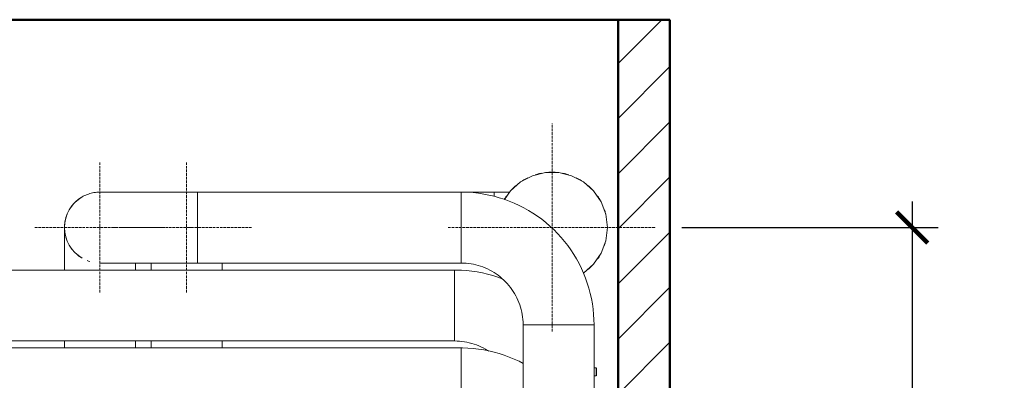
# Model space of a CAD drawing. Header units: metres. Extents: x -54598 to 1827199, y -329446 to -256744.
# Tile 197 of 256: x 140821 to 155975, y -296012 to -290461. Entities that reach past the tile are written whole.
import ezdxf

# ---------------------------------------------------------------- set-up
doc = ezdxf.new("R2010")
doc.units = ezdxf.units.M
doc.linetypes.add('ADSK_Осевая', pattern=[14, 10, -2, 0, -2])
for name, color, linetype, lineweight in [('A-WALL', 113, 'Continuous', 20), ('A-WALL-PATT', 111, 'Continuous', 20), ('P-PIPE', 7, 'Continuous', 20), ('P-PIPE-CNTR', 7, 'ADSK_Осевая', 20)]:
    doc.layers.add(name, color=color, linetype=linetype, lineweight=lineweight)
doc.styles.add('geniso', font='geniso.shx', dxfattribs={"height": 250})
doc.styles.add('ISO_1.0', font='isocpeur.ttf')
doc.dimstyles.new('MK-100', dxfattribs={"dimscale": 100, "dimtxt": 300, "dimasz": 1.2, "dimexe": 1, "dimexo": 1, "dimgap": 0.5, "dimtad": 1, "dimdec": 0, "dimzin": 9, "dimdsep": 46, "dimtxsty": 'geniso', "dimblk": 'ARCHTICK', "dimcen": 1, "dimdle": 1, "dimadec": 0, "dimazin": 0, "dimtfac": 1, "dimtdec": 0, "dimtix": 1, "dimtmove": 0, "dimatfit": 1, "dimfxl": 2, "dimtolj": 1, "dimtzin": 0, "dimarcsym": 0})

# ---------------------------------------------------------------- blocks, each defined once
blk = doc.blocks.new('ADSK_СтальСварка_Заглушка_ГОСТ17379-2001 - Исполнение 2-V14-Разрез 5')
at = {"layer": 'P-PIPE', "color": 1, "flags": 128}
for points in [[(-499.5, 3200), (-505.7, 3251), (-523.9, 3299), (-553.1, 3341.3), (-591.5, 3375.3), (-637, 3399.2), (-686.8, 3411.5), (-738.2, 3411.5), (-788.1, 3399.2), (-833.5, 3375.3), (-872, 3341.3), (-895.1, 3307.7)], [(-592.9, 3024), (-591.5, 3024.7), (-553.1, 3058.8), (-523.9, 3101), (-505.7, 3149.1), (-499.5, 3200)]]:
    blk.add_lwpolyline(points, dxfattribs=at)
blk = doc.blocks.new('VM_Фланец_ГОСТ 332591 - VM_Фланец_ГОСТ 33259-2015-669460-Разрез 5')
at = {"layer": 'P-PIPE'}
for p, q in [((-542, 959.7), (-541.9, 959.7)), ((-541.9, 929.7), (-541.9, 959.7)), ((-541.9, 929.7), (-542, 929.7))]:
    blk.add_line(p, q, dxfattribs=at)
blk = doc.blocks.new('VM_Фланец_ГОСТ 332591 - VM_Фланец_ГОСТ 33259-2015-V36-Разрез 5')
at = {"layer": 'P-PIPE'}
for p, q in [((-550.2, 2659.8), (-542.8, 2659.8)), ((-542.8, 2629.8), (-542.8, 2659.8)), ((-542.8, 2629.8), (-550.2, 2629.8))]:
    blk.add_line(p, q, dxfattribs=at)
blk = doc.blocks.new('ADSK_СтальСварка_Отвод_ГОСТ17375-2001 - Исполнение 2-670414-Разрез 5')
at = {"layer": 'P-PIPE', "color": 5}
for p, q in [((-1062.3, 3063.5), (-1062.3, 3336.5)), ((-550.8, 2825), (-823.8, 2825))]:
    blk.add_line(p, q, dxfattribs=at)
at = {"layer": 'P-PIPE', "color": 5, "flags": 128}
for points in [[(-550.8, 2825), (-551.2, 2845.5), (-552.5, 2865.9), (-554.5, 2886.2), (-557.4, 2906.5), (-561, 2926.6), (-565.5, 2946.6), (-570.7, 2966.4), (-576.8, 2985.9), (-583.6, 3005.2), (-591.2, 3024.2), (-599.5, 3042.9), (-608.6, 3061.2), (-618.4, 3079.2), (-628.9, 3096.7), (-640.2, 3113.8), (-652, 3130.5), (-664.6, 3146.6), (-677.8, 3162.3), (-691.6, 3177.4), (-706, 3191.9), (-720.9, 3205.9), (-736.4, 3219.2), (-752.4, 3232), (-769, 3244), (-786, 3255.4), (-803.4, 3266.1), (-821.2, 3276.1), (-839.5, 3285.4), (-858.1, 3293.9), (-877, 3301.7), (-896.2, 3308.8), (-915.7, 3315), (-935.4, 3320.5), (-955.3, 3325.2), (-975.4, 3329.1), (-995.6, 3332.1), (-1015.9, 3334.4), (-1036.3, 3335.8), (-1056.8, 3336.5), (-1062.3, 3336.5)], [(-1062.3, 3063.5), (-1052.8, 3063.3), (-1043.3, 3062.7), (-1033.8, 3061.8), (-1024.3, 3060.5), (-1014.9, 3058.7), (-1005.6, 3056.7), (-996.4, 3054.2), (-987.3, 3051.4), (-978.3, 3048.2), (-969.4, 3044.7), (-960.7, 3040.8), (-952.2, 3036.5), (-943.8, 3032), (-935.6, 3027.1), (-927.7, 3021.8), (-919.9, 3016.3), (-912.4, 3010.5), (-905.1, 3004.3), (-898, 2997.9), (-891.2, 2991.2), (-884.7, 2984.2), (-878.5, 2977), (-872.6, 2969.5), (-866.9, 2961.8), (-861.6, 2953.9), (-856.6, 2945.7), (-852, 2937.4), (-847.6, 2928.9), (-843.7, 2920.2), (-840, 2911.4), (-836.7, 2902.5), (-833.8, 2893.4), (-831.3, 2884.2), (-829.1, 2874.9), (-827.3, 2865.5), (-825.9, 2856.1), (-824.8, 2846.6), (-824.1, 2837.1), (-823.8, 2827.6), (-823.8, 2825)]]:
    blk.add_lwpolyline(points, dxfattribs=at)
blk = doc.blocks.new('ADSK_СтальСварка_Врезка - Врезка стальная-685677-Разрез 5')
at = {"layer": 'P-PIPE', "color": 1}
for p, q in [((-925.5, 3336.5), (-935.5, 3336.5)), ((-935.5, 3319.2), (-935.5, 3336.5)), ((-878.9, 3336.5), (-925.5, 3336.5)), ((-878.9, 3336.5), (-878.9, 3331.4))]:
    blk.add_line(p, q, dxfattribs=at)
blk = doc.blocks.new('ADSK_СтальСварка_Отвод_ГОСТ17375-2001 - Исполнение 2-703165-Разрез 5')
at = {"layer": 'P-PIPE', "color": 1}
blk.add_line((-1087.5, 2763.5), (-1087.5, 3036.5), dxfattribs=at)
at = {"layer": 'P-PIPE', "color": 1, "flags": 128}
for points in [[(-904.9, 3002.7), (-921.4, 3008.8), (-940.9, 3015), (-960.6, 3020.5), (-980.5, 3025.2), (-1000.6, 3029.1), (-1020.8, 3032.1), (-1041.1, 3034.4), (-1061.5, 3035.8), (-1082, 3036.5), (-1087.5, 3036.5)], [(-1087.5, 2763.5), (-1078, 2763.3), (-1068.5, 2762.7), (-1059, 2761.8), (-1049.5, 2760.5), (-1040.1, 2758.7), (-1030.8, 2756.7), (-1021.6, 2754.2), (-1012.5, 2751.4), (-1003.5, 2748.2), (-994.6, 2744.7), (-985.9, 2740.8), (-977.4, 2736.5), (-969, 2732), (-960.8, 2727.1), (-956, 2723.9)]]:
    blk.add_lwpolyline(points, dxfattribs=at)
blk = doc.blocks.new('ADSK_СтальСварка_Отвод_ГОСТ17375-2001 - Исполнение 2-V59-Разрез 5')
at = {"layer": 'P-PIPE', "color": 5}
blk.add_line((-1062.3, 2463.5), (-1062.3, 2736.5), dxfattribs=at)
at = {"layer": 'P-PIPE', "color": 5, "flags": 128}
for points in [[(-823.8, 2677.4), (-839.5, 2685.4), (-858.1, 2693.9), (-877, 2701.7), (-896.2, 2708.8), (-915.7, 2715), (-935.4, 2720.5), (-955.3, 2725.2), (-975.4, 2729.1), (-995.6, 2732.1), (-1015.9, 2734.4), (-1036.3, 2735.8), (-1056.8, 2736.5), (-1062.3, 2736.5)], [(-1062.3, 2463.5), (-1052.8, 2463.3), (-1043.3, 2462.7), (-1033.8, 2461.8), (-1024.3, 2460.5), (-1014.9, 2458.7), (-1005.6, 2456.7), (-996.4, 2454.2), (-987.3, 2451.4), (-978.3, 2448.2), (-969.4, 2444.7), (-960.7, 2440.8), (-952.2, 2436.5), (-943.8, 2432), (-935.6, 2427.1), (-927.7, 2421.8), (-919.9, 2416.3), (-912.4, 2410.5), (-905.1, 2404.3), (-898, 2397.9), (-891.2, 2391.2), (-884.7, 2384.2), (-878.5, 2377), (-872.6, 2369.5), (-866.9, 2361.8), (-861.6, 2353.9), (-856.6, 2345.7), (-852, 2337.4), (-847.6, 2328.9), (-843.7, 2320.2), (-840, 2311.4), (-836.7, 2302.5), (-833.8, 2293.4), (-831.3, 2284.2), (-829.1, 2274.9), (-827.3, 2265.5), (-825.9, 2256.1), (-824.8, 2246.6), (-824.1, 2237.1), (-823.8, 2227.6), (-823.8, 2225)]]:
    blk.add_lwpolyline(points, dxfattribs=at)
blk = doc.blocks.new('ADSK_СтальСварка_Отвод_ГОСТ17375-2001 - Исполнение 2-V63-Разрез 5')
at = {"layer": 'P-PIPE', "color": 1, "flags": 128}
for points in [[(-2122, 3336.4), (-2120.1, 3336.5), (-2118.6, 3336.5)], [(-2255.1, 3036.7), (-2255.1, 3048.9), (-2255.1, 3060.8), (-2255.1, 3063.6)], [(-1982.1, 3063.5), (-1982.1, 3052.2), (-1982.1, 3040.1), (-1982.1, 3036.5)]]:
    blk.add_lwpolyline(points, dxfattribs=at)
blk = doc.blocks.new('ADSK_СтальСварка_Отвод_ГОСТ17375-2001 - Исполнение 2-V64-Разрез 5')
at = {"layer": 'P-PIPE', "color": 5}
for p, q in [((-2076.8, 3336.5), (-2076.8, 3200)), ((-2076.8, 3200), (-2076.8, 3063.5))]:
    blk.add_line(p, q, dxfattribs=at)
at = {"layer": 'P-PIPE', "color": 5, "flags": 128}
for points in [[(-2076.8, 3336.5), (-2091.8, 3336.5), (-2106.8, 3336.5), (-2121.7, 3336.5), (-2136.6, 3336.5), (-2151.3, 3336.5), (-2166, 3336.5), (-2180.5, 3336.5), (-2194.8, 3336.5), (-2208.9, 3336.5), (-2222.9, 3336.5), (-2236.6, 3336.5), (-2250, 3336.5), (-2263.2, 3336.5), (-2276, 3336.5), (-2288.6, 3336.5), (-2300.8, 3336.5), (-2312.6, 3336.5), (-2324.1, 3336.5), (-2335.2, 3336.5), (-2345.9, 3336.5), (-2356.1, 3336.5), (-2365.9, 3336.5), (-2375.2, 3336.5), (-2384, 3336.5), (-2392.4, 3336.5), (-2400.2, 3336.5), (-2407.6, 3336.5), (-2414.4, 3336.5), (-2420.6, 3336.5), (-2426.4, 3336.5), (-2431.5, 3336.5), (-2436.1, 3336.5), (-2440.1, 3336.5), (-2443.5, 3336.5), (-2446.4, 3336.5), (-2448.6, 3336.5), (-2450.3, 3336.5), (-2451.4, 3336.5), (-2451.8, 3336.5), (-2451.8, 3336.5)], [(-2451.8, 3063.5), (-2451.5, 3063.5), (-2450.6, 3063.5), (-2449.1, 3063.5), (-2447.1, 3063.5), (-2444.4, 3063.5), (-2441.1, 3063.5), (-2437.2, 3063.5), (-2432.8, 3063.5), (-2427.8, 3063.5), (-2422.2, 3063.5), (-2416.1, 3063.5), (-2409.5, 3063.5), (-2402.3, 3063.5), (-2394.6, 3063.5), (-2386.3, 3063.5), (-2377.6, 3063.5), (-2368.4, 3063.5), (-2358.8, 3063.5), (-2348.7, 3063.5), (-2338.1, 3063.5), (-2327.1, 3063.5), (-2315.8, 3063.5), (-2304, 3063.5), (-2291.9, 3063.5), (-2279.5, 3063.5), (-2266.7, 3063.5), (-2253.6, 3063.5), (-2240.2, 3063.5), (-2226.6, 3063.5), (-2212.7, 3063.5), (-2198.6, 3063.5), (-2184.4, 3063.5), (-2169.9, 3063.5), (-2155.3, 3063.5), (-2140.6, 3063.5), (-2125.8, 3063.5), (-2110.8, 3063.5), (-2095.9, 3063.5), (-2080.9, 3063.5), (-2076.8, 3063.5)]]:
    blk.add_lwpolyline(points, dxfattribs=at)
at = {"layer": 'P-PIPE', "color": 5}
for start, end in [(120, 180), (180, 240)]:
    blk.add_arc((-2451.8, 3200), 136.5, start, end, dxfattribs=at)
blk = doc.blocks.new('ADSK_СтальСварка_Отвод_ГОСТ17375-2001 - Исполнение 2-V65-Разрез 5')
at = {"layer": 'P-PIPE', "color": 5, "flags": 128}
for points in [[(-2588.3, 3200), (-2588.2, 3205.5), (-2587.9, 3210.9), (-2587.4, 3216.3), (-2586.6, 3221.7), (-2585.6, 3227.1), (-2584.4, 3232.4), (-2583, 3237.7), (-2581.4, 3242.9), (-2579.6, 3248.1), (-2577.6, 3253.2), (-2575.3, 3258.1), (-2572.9, 3263), (-2570.3, 3267.8), (-2567.5, 3272.5), (-2564.5, 3277.1), (-2561.3, 3281.5), (-2558, 3285.8), (-2554.5, 3290), (-2550.8, 3294), (-2546.9, 3297.9), (-2543, 3301.6), (-2538.8, 3305.2), (-2534.5, 3308.6), (-2530.1, 3311.8), (-2525.6, 3314.9), (-2520.9, 3317.7), (-2516.2, 3320.4), (-2511.3, 3322.9), (-2506.4, 3325.1), (-2501.3, 3327.2), (-2496.2, 3329.1), (-2491, 3330.8), (-2485.7, 3332.2), (-2480.4, 3333.5), (-2475, 3334.5), (-2469.6, 3335.3), (-2464.2, 3335.9), (-2458.8, 3336.3), (-2453.3, 3336.5), (-2451.8, 3336.5)], [(-2588.3, 3036.7), (-2588.3, 3048.9), (-2588.3, 3060.8), (-2588.3, 3072.3), (-2588.3, 3083.3), (-2588.3, 3094), (-2588.3, 3104.2), (-2588.3, 3114), (-2588.3, 3123.4), (-2588.3, 3132.2), (-2588.3, 3140.6), (-2588.3, 3148.4), (-2588.3, 3155.7), (-2588.3, 3162.5), (-2588.3, 3168.8), (-2588.3, 3174.5), (-2588.3, 3179.7), (-2588.3, 3184.3), (-2588.3, 3188.3), (-2588.3, 3191.7), (-2588.3, 3194.5), (-2588.3, 3196.8), (-2588.3, 3198.5), (-2588.3, 3199.5), (-2588.3, 3200)], [(-2315.3, 3063.9), (-2315.3, 3052.2), (-2315.3, 3040.1), (-2315.3, 3036.5)]]:
    blk.add_lwpolyline(points, dxfattribs=at)
blk = doc.blocks.new('ADSK_СтальСварка_Отвод_ГОСТ17375-2001 - Исполнение 2-V66-Разрез 5')
at = {"layer": 'P-PIPE', "color": 1, "flags": 128}
for points in [[(-2109.5, 3336.5), (-2110.3, 3336.5), (-2113.2, 3336.5), (-2115.4, 3336.5), (-2117.1, 3336.5), (-2118.2, 3336.5), (-2118.6, 3336.5), (-2118.6, 3336.5)], [(-2118.6, 3063.5), (-2118.3, 3063.5), (-2117.4, 3063.5), (-2115.9, 3063.5), (-2113.8, 3063.5), (-2111.2, 3063.5), (-2107.9, 3063.5), (-2104, 3063.5), (-2099.6, 3063.5), (-2094.6, 3063.5), (-2089, 3063.5), (-2082.9, 3063.5), (-2076.8, 3063.5)]]:
    blk.add_lwpolyline(points, dxfattribs=at)
blk = doc.blocks.new('_ArchTick')
at = {"color": 0, "linetype": 'ByBlock', "const_width": 0.15}
blk.add_lwpolyline([(-0.5, -0.5), (0.5, 0.5)], dxfattribs=at)
blk = doc.blocks.new('*D995')
at = {"color": 0, "lineweight": -2, "ltscale": 15, "transparency": 16777216}
for p, q in [((44630.2, -236577.2), (44630.2, -239977.2)), ((43744.3, -236677.2), (44730.2, -236677.2)), ((43798.2, -239877.2), (44730.2, -239877.2))]:
    blk.add_line(p, q, dxfattribs=at)
at = {"layer": 'Defpoints', "color": 0, "lineweight": 30, "ltscale": 15, "transparency": 16777216}
for p in [(43644.3, -236677.2), (43698.2, -239877.2), (44630.2, -239877.2)]:
    blk.add_point(p, dxfattribs=at)
at = {"color": 0, "lineweight": -2, "ltscale": 15, "transparency": 16777216, "xscale": 119.9999999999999, "yscale": 119.9999999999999, "zscale": 119.9999999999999}
for p, rotation in [((44630.2, -236677.2), 90), ((44630.2, -239877.2), 270)]:
    blk.add_blockref('_ArchTick', p, dxfattribs=dict(at, rotation=rotation))
at = {"color": 0, "ltscale": 15, "transparency": 16777216, "insert": (44517.7, -238277.2), "char_height": 250, "attachment_point": 5, "rotation": 90, "style": 'geniso'}
blk.add_mtext('\\A1;{\\H0.5x;1900}', dxfattribs=at)
blk = doc.blocks.new('safdds')
at = {"layer": 'A-WALL-PATT', "lineweight": 9}
h = blk.add_hatch(dxfattribs=at)
h.set_pattern_fill('FP_1', color=256, style=0, pattern_type=2)
h.set_pattern_definition([(45, (304476.75, 99786.92), (-106.066, 106.066), [])])
h.paths.add_polyline_path([(313749.1, 97786.9), (313949.1, 97786.9), (313949.1, 101786.9), (313749.1, 101786.9), (313749.1, 97913.7)])
at = {"layer": 'A-WALL', "lineweight": 50}
for p, q in [((313749.1, 101786.9), (303914.2, 101786.9)), ((313949.1, 101786.9), (313749.1, 101786.9)), ((313749.1, 101786.9), (313749.1, 97786.9)), ((313949.1, 97786.9), (313949.1, 101786.9))]:
    blk.add_line(p, q, dxfattribs=at)
at = {"layer": 'P-PIPE', "color": 5}
for p, q in [((313272.2, 101123.4), (312130.9, 101123.4)), ((312130.9, 100850.4), (312130.9, 101123.4)), ((313145.5, 101123.4), (313145.5, 100850.4)), ((312130.9, 100850.4), (313145.5, 100850.4)), ((313384, 100611.9), (313384, 99512.8)), ((313384, 100611.9), (313657, 100611.9)), ((313657, 99512.8), (313657, 100611.9)), ((311619.4, 100550.4), (311619.4, 100523.4)), ((311892.4, 100523.4), (311892.4, 100550.4)), ((313145.5, 100523.4), (308598.7, 100523.4)), ((313145.5, 100523.4), (313145.5, 100250.4))]:
    blk.add_line(p, q, dxfattribs=at)
at = {"layer": 'P-PIPE', "color": 1}
for p, q in [((313272.2, 101123.4), (313272.2, 101106.1)), ((313120.2, 100823.4), (308715.7, 100823.4)), ((313120.2, 100823.4), (313120.2, 100550.4)), ((308715.7, 100550.4), (313120.2, 100550.4)), ((311952.6, 100550.4), (311952.6, 100523.4)), ((312225.6, 100523.4), (312225.6, 100550.4))]:
    blk.add_line(p, q, dxfattribs=at)
for centre, radius, start, end in [((313495.2, 100986.9), 213, 101.3152, 107.7069), ((313495.2, 100986.9), 213, 86.7903, 93.2097), ((313495.2, 101093.4), 106.5, 85.6897, 90), ((313495.2, 100986.9), 213, 72.2931, 78.6848), ((313495.2, 100986.9), 213, 115.8856, 122.1859), ((313495.2, 100986.9), 213, 57.8141, 64.1144), ((313495.2, 100986.9), 213, 130.5398, 136.6519), ((313495.2, 100986.9), 213, 43.3481, 49.4602), ((313495.2, 100986.9), 213, 145.3743, 149.5036), ((313495.2, 100986.9), 213, 28.8916, 34.6224), ((313495.2, 100986.9), 213, 14.4428, 19.2348), ((313495.2, 100986.9), 213, 340.7652, 345.5572), ((313495.2, 100986.9), 213, 325.3743, 331.113), ((313495.2, 100986.9), 213, 310.5398, 316.6519)]:
    blk.add_arc(centre, radius, start, end, dxfattribs=at)
at = {"layer": 'P-PIPE', "color": 5}
for start, end in [(106.7328, 111.167), (123.4073, 129.6198), (157.9872, 163.3487), (140.3802, 146.5927), (179.8938, 180), (196.6513, 202.0128), (213.4073, 219.6198), (230.3802, 236.5927), (248.833, 253.2672)]:
    blk.add_arc((311755.9, 100986.9), 136.5, start, end, dxfattribs=at)
at = {"layer": 'P-PIPE-CNTR', "color": 1}
for p, q in [((313495.2, 100586.9), (313495.2, 101386.9)), ((312089.1, 100736.9), (312089.1, 101236.9)), ((311839.1, 100986.9), (312339.1, 100986.9)), ((313095.2, 100986.9), (313895.2, 100986.9))]:
    blk.add_line(p, q, dxfattribs=at)
at = {"layer": 'P-PIPE-CNTR', "color": 5}
for p, q in [((311755.9, 100736.9), (311755.9, 101236.9)), ((311505.9, 100986.9), (312005.9, 100986.9))]:
    blk.add_line(p, q, dxfattribs=at)
at = {"layer": 'P-PIPE', "color": 1}
for name in ['ADSK_СтальСварка_Заглушка_ГОСТ17379-2001 - Исполнение 2-V14-Разрез 5', 'ADSK_СтальСварка_Отвод_ГОСТ17375-2001 - Исполнение 2-V63-Разрез 5', 'ADSK_СтальСварка_Отвод_ГОСТ17375-2001 - Исполнение 2-V66-Разрез 5', 'ADSK_СтальСварка_Врезка - Врезка стальная-685677-Разрез 5', 'ADSK_СтальСварка_Отвод_ГОСТ17375-2001 - Исполнение 2-703165-Разрез 5']:
    blk.add_blockref(name, (314207.8, 97786.9), dxfattribs=at)
at = {"layer": 'P-PIPE', "color": 5}
for name in ['ADSK_СтальСварка_Отвод_ГОСТ17375-2001 - Исполнение 2-V64-Разрез 5', 'ADSK_СтальСварка_Отвод_ГОСТ17375-2001 - Исполнение 2-V65-Разрез 5', 'ADSK_СтальСварка_Отвод_ГОСТ17375-2001 - Исполнение 2-670414-Разрез 5', 'ADSK_СтальСварка_Отвод_ГОСТ17375-2001 - Исполнение 2-V59-Разрез 5']:
    blk.add_blockref(name, (314207.8, 97786.9), dxfattribs=at)
at = {"layer": 'P-PIPE'}
for name, p in [('VM_Фланец_ГОСТ 332591 - VM_Фланец_ГОСТ 33259-2015-V36-Разрез 5', (314207.8, 97786.9)), ('VM_Фланец_ГОСТ 332591 - VM_Фланец_ГОСТ 33259-2015-669460-Разрез 5', (314207.8, 99486.9))]:
    blk.add_blockref(name, p, dxfattribs=at)
at = {"ltscale": 15}
dim = blk.add_linear_dim(base=(314881.1, 97786.9), p1=(313895.2, 100986.9), p2=(313949.1, 97786.9), angle=90, text='{\\H0.5x;1900}', dimstyle='MK-100', override={"dimtxt": 150, "dimtmove": 1}, dxfattribs=at)
dim.commit()
dim.dimension.update_dxf_attribs({"geometry": '*D995', "text_midpoint": (314768.6, 99386.9), "insert": (270250.9, 337664.1)})

msp = doc.modelspace()

# ---------------------------------------------------------------- block references
at = {"color": 5, "lineweight": 30, "xscale": 4, "yscale": 4, "zscale": 4}
msp.add_blockref('safdds', (-1104967, -697608), dxfattribs=at)

# ---------------------------------------------------------------- texts
at = {"insert": (-31447, -294346), "char_height": 296.352, "width": 15926.82, "attachment_point": 1, "style": 'ISO_1.0'}
msp.add_mtext('\\pi6266.79412;ОБЩИЕ УКАЗАНИЯ.\\P\\pi7963.40932;\\P\\pi0; Данный   рабочий  проект выполнен согласно   задания   на  проектирование.\\PКотельная блочная  {\\C7;1100Гн} предназначена для снабжения теплом .\\P Расчетная температура наружного воздуха tнар.= -14°С.\\P Котельная блочная транспортабельная автоматизированная  {\\C7;1100Гн} производительностью 1.200 МВт смонтирована на прочной раме и поставляется в 100% заводской готовности.\\P Теплоснабжение осуществляется по открытой схеме по температурному графику 90-70°С (2-х трубная система).\\P Котельная комплектуется 2 водогрейными  автоматизированными  котлами  {\\fISOCPEUR|b0|i0|c238|p34;1} котел {\\C0;КВа-0,58\\C7;Гн}.  Котел  оборудован газовыми  горелками.\\PРасход газа на {\\fISOCPEUR|b0|i0|c238|p34;1} котел  {\\C0;КВа-0,46\\C7;Гн}.        -56.8 м3/ч.\\P Внутри блочной котельной располагаются водоподготовительная система, сетевые циркуляционные насосы,  а также электрооборудование, КИП и А (щиты управления, входные распределительные устройства, пульты управления и другое вспомогательное оборудование.\\P Дымовые трубы  поставляются  заводом-изготовителем.\\P Котельная  II  степени  огнестойкости.', dxfattribs=at)

doc.saveas('drawing.dxf')
